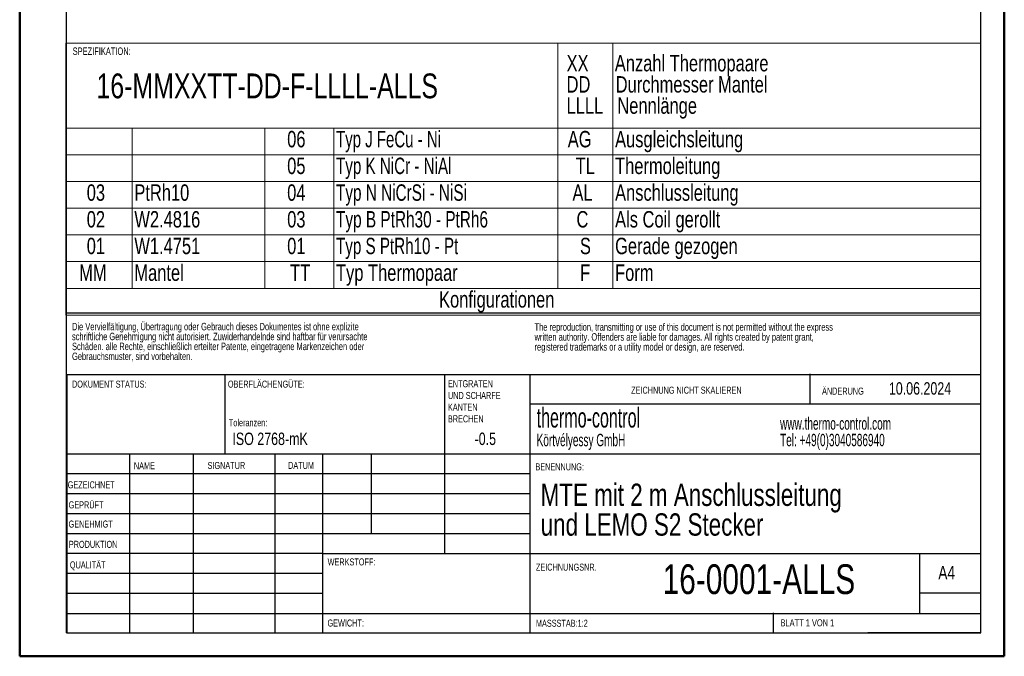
# Model space of a CAD drawing. Header units: millimetres. Extents: x 0 to 210, y 0 to 297.
# Tile 1 of 80: x 0 to 210, y 0 to 136. Entities that reach past the tile are written whole.
import ezdxf

# ---------------------------------------------------------------- set-up
doc = ezdxf.new("R2010")
doc.units = ezdxf.units.MM
doc.styles.add('SLDTEXTSTYLE0', font='TXT', dxfattribs={"width": 0.75})
doc.styles.add('SLDTEXTSTYLE1', font='TXT', dxfattribs={"width": 0.692308})
doc.styles.add('SLDTEXTSTYLE2', font='TXT', dxfattribs={"width": 0.605})
doc.styles.add('SLDTEXTSTYLE3', font='TXT', dxfattribs={"width": 0.683333})
doc.styles.add('SLDTEXTSTYLE4', font='TXT', dxfattribs={"width": 0.691176})
doc.styles.add('SLDTEXTSTYLE5', font='TXT', dxfattribs={"width": 0.697368})
doc.styles.add('SLDTEXTSTYLE6', font='TXT', dxfattribs={"width": 0.7})

# ---------------------------------------------------------------- blocks, each defined once
blk = doc.blocks.new('SW_TABLEANNOTATION_0')
at = {"color": 0, "linetype": 'Continuous', "lineweight": 18}
for p, q in [((0, 52.32), (0, 34.19)), ((0, 52.32), (14.14, 52.32)), ((14.14, 52.32), (42.49, 52.32)), ((42.49, 52.32), (57.15, 52.32)), ((57.15, 52.32), (104.99, 52.32)), ((104.99, 52.32), (104.99, 34.19)), ((104.99, 52.32), (116.67, 52.32)), ((116.67, 52.32), (116.67, 34.19)), ((116.67, 52.32), (195.18, 52.32)), ((195.18, 52.32), (195.18, 34.19)), ((0, 34.19), (0, 28.49)), ((0, 34.19), (14.14, 34.19)), ((14.14, 34.19), (14.14, 28.49)), ((14.14, 34.19), (42.49, 34.19)), ((42.49, 34.19), (42.49, 28.49)), ((42.49, 34.19), (57.15, 34.19)), ((57.15, 34.19), (57.15, 28.49)), ((57.15, 34.19), (104.99, 34.19)), ((104.99, 34.19), (104.99, 28.49)), ((104.99, 34.19), (116.67, 34.19)), ((116.67, 34.19), (116.67, 28.49)), ((116.67, 34.19), (195.18, 34.19)), ((195.18, 34.19), (195.18, 28.49)), ((0, 28.49), (0, 22.79)), ((0, 28.49), (14.14, 28.49)), ((14.14, 28.49), (14.14, 22.79)), ((14.14, 28.49), (42.49, 28.49)), ((42.49, 28.49), (42.49, 22.79)), ((42.49, 28.49), (57.15, 28.49)), ((57.15, 28.49), (57.15, 22.79)), ((57.15, 28.49), (104.99, 28.49)), ((104.99, 28.49), (104.99, 22.79)), ((104.99, 28.49), (116.67, 28.49)), ((116.67, 28.49), (116.67, 22.79)), ((116.67, 28.49), (195.18, 28.49)), ((195.18, 28.49), (195.18, 22.79)), ((0, 22.79), (0, 17.09)), ((0, 22.79), (14.14, 22.79)), ((14.14, 22.79), (14.14, 17.09)), ((14.14, 22.79), (42.49, 22.79)), ((42.49, 22.79), (42.49, 17.09)), ((42.49, 22.79), (57.15, 22.79)), ((57.15, 22.79), (57.15, 17.09)), ((57.15, 22.79), (104.99, 22.79)), ((104.99, 22.79), (104.99, 17.09)), ((104.99, 22.79), (116.67, 22.79)), ((116.67, 22.79), (116.67, 17.09)), ((116.67, 22.79), (195.18, 22.79)), ((195.18, 22.79), (195.18, 17.09)), ((0, 17.09), (0, 11.4)), ((0, 17.09), (14.14, 17.09)), ((14.14, 17.09), (14.14, 11.4)), ((14.14, 17.09), (42.49, 17.09)), ((42.49, 17.09), (42.49, 11.4)), ((42.49, 17.09), (57.15, 17.09)), ((57.15, 17.09), (57.15, 11.4)), ((57.15, 17.09), (104.99, 17.09)), ((104.99, 17.09), (104.99, 11.4)), ((104.99, 17.09), (116.67, 17.09)), ((116.67, 17.09), (116.67, 11.4)), ((116.67, 17.09), (195.18, 17.09)), ((195.18, 17.09), (195.18, 11.4)), ((0, 11.4), (0, 5.7)), ((0, 11.4), (14.14, 11.4)), ((14.14, 11.4), (14.14, 5.7)), ((14.14, 11.4), (42.49, 11.4)), ((42.49, 11.4), (42.49, 5.7)), ((42.49, 11.4), (57.15, 11.4)), ((57.15, 11.4), (57.15, 5.7)), ((57.15, 11.4), (104.99, 11.4)), ((104.99, 11.4), (104.99, 5.7)), ((104.99, 11.4), (116.67, 11.4)), ((116.67, 11.4), (116.67, 5.7)), ((116.67, 11.4), (195.18, 11.4)), ((195.18, 11.4), (195.18, 5.7)), ((0, 5.7), (0, 0)), ((0, 5.7), (14.14, 5.7)), ((14.14, 5.7), (14.14, 0)), ((14.14, 5.7), (42.49, 5.7)), ((42.49, 5.7), (42.49, 0)), ((42.49, 5.7), (57.15, 5.7)), ((57.15, 5.7), (57.15, 0)), ((57.15, 5.7), (104.99, 5.7)), ((104.99, 5.7), (104.99, 0)), ((104.99, 5.7), (116.67, 5.7)), ((116.67, 5.7), (116.67, 0)), ((116.67, 5.7), (195.18, 5.7)), ((195.18, 5.7), (195.18, 0)), ((0, 0), (0, -5.7)), ((0, 0), (14.14, 0)), ((14.14, 0), (42.49, 0)), ((42.49, 0), (57.15, 0)), ((57.15, 0), (104.99, 0)), ((104.99, 0), (116.67, 0)), ((116.67, 0), (195.18, 0)), ((195.18, 0), (195.18, -5.7)), ((0, -5.7), (14.14, -5.7)), ((14.14, -5.7), (42.49, -5.7)), ((42.49, -5.7), (57.15, -5.7)), ((57.15, -5.7), (104.99, -5.7)), ((104.99, -5.7), (116.67, -5.7)), ((116.67, -5.7), (195.18, -5.7))]:
    blk.add_line(p, q, dxfattribs=at)
at = {"color": 0, "linetype": 'Continuous', "lineweight": 0, "char_height": 3.5, "attachment_point": 1}
for s, insert, style in [('06', (47.23, 33.59), 'SLDTEXTSTYLE0'), ('Typ J FeCu - Ni', (57.65, 33.59), 'SLDTEXTSTYLE3'), ('AG', (107.07, 33.59), 'SLDTEXTSTYLE0'), ('Ausgleichsleitung', (117.17, 33.59), 'SLDTEXTSTYLE0'), ('05', (47.23, 27.89), 'SLDTEXTSTYLE0'), ('Typ K NiCr - NiAl', (57.65, 27.89), 'SLDTEXTSTYLE4'), ('TL', (108.76, 27.89), 'SLDTEXTSTYLE0'), ('Thermoleitung', (117.17, 27.89), 'SLDTEXTSTYLE0'), ('03', (4.48, 22.19), 'SLDTEXTSTYLE0'), ('PtRh10', (14.64, 22.19), 'SLDTEXTSTYLE0'), ('04', (47.23, 22.19), 'SLDTEXTSTYLE0'), ('Typ N NiCrSi - NiSi', (57.65, 22.19), 'SLDTEXTSTYLE5'), ('AL', (108.08, 22.19), 'SLDTEXTSTYLE0'), ('Anschlussleitung', (117.17, 22.19), 'SLDTEXTSTYLE0'), ('02', (4.48, 16.49), 'SLDTEXTSTYLE0'), ('W2.4816', (14.64, 16.49), 'SLDTEXTSTYLE0'), ('03', (47.23, 16.49), 'SLDTEXTSTYLE0'), ('Typ B PtRh30 - PtRh6', (57.65, 16.49), 'SLDTEXTSTYLE6'), ('C', (108.93, 16.49), 'SLDTEXTSTYLE0'), ('Als Coil gerollt', (117.17, 16.49), 'SLDTEXTSTYLE0'), ('01', (4.48, 10.8), 'SLDTEXTSTYLE0'), ('W1.4751', (14.64, 10.8), 'SLDTEXTSTYLE0'), ('01', (47.23, 10.8), 'SLDTEXTSTYLE0'), ('Typ S PtRh10 - Pt', (57.65, 10.8), 'SLDTEXTSTYLE4'), ('S', (109.67, 10.8), 'SLDTEXTSTYLE0'), ('Gerade gezogen', (117.17, 10.8), 'SLDTEXTSTYLE0'), ('MM', (2.87, 5.1), 'SLDTEXTSTYLE0'), ('Mantel', (14.64, 5.1), 'SLDTEXTSTYLE0'), ('TT', (47.86, 5.1), 'SLDTEXTSTYLE0'), ('Typ Thermopaar', (57.65, 5.1), 'SLDTEXTSTYLE0'), ('F', (109.71, 5.1), 'SLDTEXTSTYLE0'), ('Form', (117.17, 5.1), 'SLDTEXTSTYLE0'), ('Konfigurationen', (79.63, -0.6), 'SLDTEXTSTYLE0')]:
    blk.add_mtext(s, dxfattribs=dict(at, insert=insert, style=style))

msp = doc.modelspace()

# ---------------------------------------------------------------- linework, layer by layer
at = {"color": 7, "linetype": 'Continuous', "lineweight": 50}
for p, q in [((0.0788, 0.2148), (0.0788, 297.2148)), ((210.0788, 0.2148), (210.0788, 297.2148)), ((0.0788, 0.2148), (210.0788, 0.2148))]:
    msp.add_line(p, q, dxfattribs=at)
at = {"color": 7, "linetype": 'Continuous', "lineweight": 25}
for p, q in [((10.0788, 5.2148), (10.0788, 292.2148)), ((205.0788, 5.2148), (205.0788, 292.2148)), ((10.0788, 73.5002), (205.0788, 73.5002)), ((10.1108, 60.3709), (205.0788, 60.3709)), ((10.1108, 60.3709), (10.1108, 5.1209)), ((43.9108, 43.3709), (43.9108, 60.3709)), ((90.7108, 60.3709), (90.7108, 22.1209)), ((108.9108, 60.3709), (108.9108, 5.1209)), ((168.6788, 54.0898), (168.6788, 60.4648)), ((205.0788, 53.9959), (108.9108, 53.9959)), ((205.0788, 43.3709), (10.1108, 43.3709)), ((23.483, 43.3709), (23.483, 5.1209)), ((37.1018, 43.3709), (37.1018, 5.1209)), ((54.5097, 43.3709), (54.5097, 5.1209)), ((64.7108, 5.1209), (64.7108, 43.3709)), ((75.1108, 26.3709), (75.1108, 43.3709)), ((108.9108, 39.1209), (10.1108, 39.1209)), ((108.9108, 34.8709), (10.1108, 34.8709)), ((108.9108, 30.6209), (10.1108, 30.6209)), ((108.9108, 26.3709), (10.1108, 26.3709)), ((64.7108, 22.1209), (10.1108, 22.1209)), ((64.7108, 22.1209), (205.0788, 22.1209)), ((192.0788, 9.4648), (192.0788, 22.2148)), ((64.7108, 17.8709), (10.1108, 17.8709)), ((64.7108, 13.6209), (10.1108, 13.6209)), ((205.0788, 13.7148), (192.0788, 13.7148)), ((10.1108, 9.3709), (205.0788, 9.3709)), ((160.8788, 5.2148), (160.8788, 9.4648)), ((10.0788, 5.2148), (205.0788, 5.2148)), ((205.0788, 5.2148), (180.9883, 5.2148))]:
    msp.add_line(p, q, dxfattribs=at)

# ---------------------------------------------------------------- block references
at = {"color": 7, "linetype": 'Continuous', "lineweight": 0}
msp.add_blockref('SW_TABLEANNOTATION_0', (9.8981, 78.7185), dxfattribs=at)

# ---------------------------------------------------------------- texts
for s, insert, char_height, attachment_point, style in [('SPEZIFIKATION:', (11.3769, 130.1153), 1.5875, 1, 'SLDTEXTSTYLE0'), ('XX', (116.7246, 128.5223), 3.5, 1, 'SLDTEXTSTYLE0'), ('Anzahl Thermopaare', (127.0107, 128.5223), 3.5, 1, 'SLDTEXTSTYLE0'), ('16-MMXXTT-DD-F-LLLL-ALLS', (16.4554, 124.5657), 5.291667, 1, 'SLDTEXTSTYLE0'), ('DD', (116.7246, 123.9966), 3.5, 1, 'SLDTEXTSTYLE0'), ('Durchmesser Mantel', (127.1954, 123.9966), 3.5, 1, 'SLDTEXTSTYLE0'), ('Nennlänge', (127.5552, 119.4709), 3.5, 1, 'SLDTEXTSTYLE0'), ('LLLL', (116.7246, 119.4709), 3.5, 1, 'SLDTEXTSTYLE0'), ('Die Vervielfältigung, Übertragung oder Gebrauch dieses Dokumentes ist ohne explizite', (11.239, 71.3647), 1.5875, 1, 'SLDTEXTSTYLE0'), ('The reproduction, transmitting or use of this document is not permitted without the express', (109.8891, 71.2677), 1.5875, 1, 'SLDTEXTSTYLE0'), ('schriftliche Genehmigung nicht autorisiert. Zuwiderhandelnde sind haftbar für verursachte', (11.239, 69.248), 1.5875, 1, 'SLDTEXTSTYLE0'), ('written authority. Offenders are liable for damages. All rights created by patent grant,', (109.8891, 69.151), 1.5875, 1, 'SLDTEXTSTYLE0'), ('Schäden. alle Rechte, einschließlich erteilter Patente, eingetragene Markenzeichen oder', (11.239, 67.1313), 1.5875, 1, 'SLDTEXTSTYLE0'), ('Gebrauchsmuster, sind vorbehalten.', (11.239, 65.0147), 1.5875, 1, 'SLDTEXTSTYLE0'), ('registered trademarks or a utility model or design, are reserved.', (109.8891, 67.0343), 1.5875, 1, 'SLDTEXTSTYLE0'), ('DOKUMENT STATUS:', (11.239, 59.0402), 1.5, 1, 'SLDTEXTSTYLE0'), ('OBERFLÄCHENGÜTE:', (44.4821, 59.0402), 1.5, 1, 'SLDTEXTSTYLE0'), ('ENTGRATEN', (91.42, 59.124), 1.5, 1, 'SLDTEXTSTYLE0'), ('ZEICHNUNG NICHT SKALIEREN', (130.4935, 57.7478), 1.5, 1, 'SLDTEXTSTYLE0'), ('ÄNDERUNG', (171.2064, 57.5497), 1.5, 1, 'SLDTEXTSTYLE0'), ('10.06.2024', (185.4649, 58.6952), 2.64583, 1, 'SLDTEXTSTYLE0'), ('UND SCHARFE', (91.42, 56.624), 1.5, 1, 'SLDTEXTSTYLE0'), ('KANTEN', (91.42, 54.124), 1.5, 1, 'SLDTEXTSTYLE0'), ('thermo-control', (110.3314, 53.2601), 4.233333, 1, 'SLDTEXTSTYLE2'), ('Toleranzen:', (44.693, 50.8053), 1.5, 1, 'SLDTEXTSTYLE0'), ('BRECHEN', (91.42, 51.624), 1.5, 1, 'SLDTEXTSTYLE0'), ('www.thermo-control.com', (162.2579, 51.2137), 2.645833, 1, 'SLDTEXTSTYLE2'), ('ISO 2768-mK', (45.4452, 47.9424), 2.645833, 1, 'SLDTEXTSTYLE0'), ('-0.5', (97.0977, 47.9424), 2.64583, 1, 'SLDTEXTSTYLE0'), ('Körtvélyessy GmbH', (110.3314, 47.686), 2.645833, 1, 'SLDTEXTSTYLE2'), ('Tel: +49(0)3040586940', (162.2579, 47.686), 2.645833, 1, 'SLDTEXTSTYLE2'), ('NAME', (24.4331, 41.6224), 1.5, 1, 'SLDTEXTSTYLE0'), ('SIGNATUR', (40.1444, 41.6827), 1.5, 1, 'SLDTEXTSTYLE0'), ('DATUM', (57.3255, 41.6971), 1.5, 1, 'SLDTEXTSTYLE0'), ('BENENNUNG:', (110.067, 41.3993), 1.5, 1, 'SLDTEXTSTYLE0'), ('GEZEICHNET', (10.323, 37.5506), 1.5, 1, 'SLDTEXTSTYLE0'), ('MTE mit 2 m Anschlussleitung', (111.1912, 37.0662), 4.7625, 1, 'SLDTEXTSTYLE0'), ('GEPRÜFT', (10.5213, 33.2753), 1.5, 1, 'SLDTEXTSTYLE0'), ('und LEMO S2 Stecker', (111.1912, 30.7162), 4.7625, 1, 'SLDTEXTSTYLE0'), ('GENEHMIGT', (10.5125, 29.1852), 1.5, 1, 'SLDTEXTSTYLE0'), ('PRODUKTION', (10.566, 24.8546), 1.5, 1, 'SLDTEXTSTYLE0'), ('WERKSTOFF:', (65.7567, 21.107), 1.5, 1, 'SLDTEXTSTYLE0'), ('QUALITÄT', (10.7799, 20.4706), 1.5, 1, 'SLDTEXTSTYLE0'), ('ZEICHNUNGSNR.', (110.1848, 19.9896), 1.5, 1, 'SLDTEXTSTYLE0'), ('16-0001-ALLS', (157.7418, 19.8465), 6.35, 2, 'SLDTEXTSTYLE0'), ('A4', (195.9998, 19.5152), 2.91042, 1, 'SLDTEXTSTYLE0'), ('GEWICHT:', (65.7286, 8.0702), 1.4986, 1, 'SLDTEXTSTYLE0'), ('MASSSTAB:1:2', (110.1848, 8.021), 1.5, 1, 'SLDTEXTSTYLE0'), ('BLATT 1 VON 1', (162.3571, 8.1149), 1.5, 1, 'SLDTEXTSTYLE1')]:
    msp.add_mtext(s, dxfattribs=dict(at, insert=insert, char_height=char_height, attachment_point=attachment_point, style=style))

doc.saveas('drawing.dxf')
